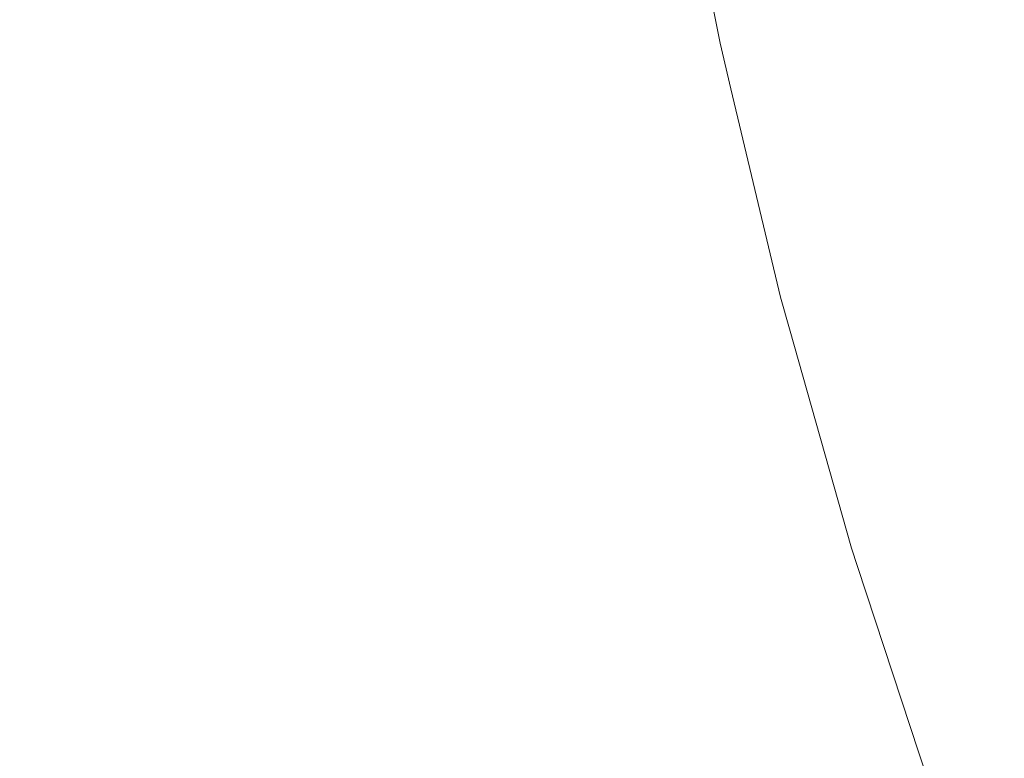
# Model space of a CAD drawing. Header units: centimetres. Extents: x -25.9 to 27.4, y 34.1 to 35.9.
# Tile 127 of 256: x -7.9718 to -7.9397, y 34.5747 to 34.5987. Entities that reach past the tile are written whole.
import ezdxf

# ---------------------------------------------------------------- set-up
doc = ezdxf.new("R2010")
doc.units = ezdxf.units.CM
doc.header["$LTSCALE"] = 2.54
doc.layers.add('Lucido design-1', color=7, linetype='Continuous')

# ---------------------------------------------------------------- blocks, each defined once
blk = doc.blocks.new('Gruppo-5-1')
at = {"color": 7, "linetype": 'Continuous', "lineweight": 9}
for points in [[(-25.75346, 35.840112, -9.381992), (-25.75346, 34.240112, -9.381992), (27.34654, 34.240112, -9.381992), (27.34654, 35.840112, -9.381992)], [(-25.75346, 35.840112, -33.348755), (-25.75346, 34.240112, -33.348755), (27.34654, 34.240112, -33.348755), (27.34654, 35.840112, -33.348755)]]:
    blk.add_3dface(points, dxfattribs=at)
for points, invisible_edges in [([(-7.945948, 34.598628, -9.857317), (-7.947536, 34.606834, -9.857317), (-7.946458, 34.607019, -9.853363), (-7.94488, 34.598858, -9.853363)], 15), ([(-7.945948, 34.598628, -33.82408), (-7.947536, 34.606834, -33.82408), (-7.946458, 34.607019, -33.820126), (-7.94488, 34.598858, -33.820126)], 15), ([(-7.947605, 34.598271, -9.865331), (-7.949206, 34.606548, -9.865331), (-7.948452, 34.606677, -9.861308), (-7.946857, 34.598432, -9.861308)], 15), ([(-7.947605, 34.598271, -33.832094), (-7.949206, 34.606548, -33.832094), (-7.948452, 34.606677, -33.828071), (-7.946857, 34.598432, -33.828071)], 15), ([(-7.946857, 34.598432, -9.861308), (-7.948452, 34.606677, -9.861308), (-7.947536, 34.606834, -9.857317), (-7.945948, 34.598628, -9.857317)], 15), ([(-7.946857, 34.598432, -33.828071), (-7.948452, 34.606677, -33.828071), (-7.947536, 34.606834, -33.82408), (-7.945948, 34.598628, -33.82408)], 15), ([(-7.949456, 34.597872, -10.091937), (-7.951072, 34.606228, -10.091937), (-7.950758, 34.606282, -10.087952), (-7.949145, 34.597939, -10.087952)], 15), ([(-7.949456, 34.597872, -34.0587), (-7.951072, 34.606228, -34.0587), (-7.950758, 34.606282, -34.054715), (-7.949145, 34.597939, -34.054715)], 15), ([(-7.949145, 34.597939, -10.087952), (-7.950758, 34.606282, -10.087952), (-7.950602, 34.606309, -10.083964), (-7.94899, 34.597972, -10.083964)], 15), ([(-7.949145, 34.597939, -34.054715), (-7.950758, 34.606282, -34.054715), (-7.950602, 34.606309, -34.050727), (-7.94899, 34.597972, -34.050727)], 15), ([(-7.950207, 34.604365, -10.081992), (-7.948971, 34.597976, -10.081992), (-7.94899, 34.597972, -10.083964), (-7.950602, 34.606309, -10.083964)], 14), ([(-7.950207, 34.604365, -34.048755), (-7.948971, 34.597976, -34.048755), (-7.94899, 34.597972, -34.050727), (-7.950602, 34.606309, -34.050727)], 14), ([(-7.94897, 34.597976, -9.881447), (-7.950582, 34.606312, -9.881447), (-7.950484, 34.606329, -9.877517), (-7.948873, 34.597997, -9.877517)], 15), ([(-7.94897, 34.597976, -33.84821), (-7.950582, 34.606312, -33.84821), (-7.950484, 34.606329, -33.84428), (-7.948873, 34.597997, -33.84428)], 15), ([(-7.950582, 34.606312, -9.881447), (-7.94897, 34.597976, -9.881447), (-7.948971, 34.597976, -9.881992), (-7.950207, 34.604365, -9.881992)], 11), ([(-7.950582, 34.606312, -33.84821), (-7.94897, 34.597976, -33.84821), (-7.948971, 34.597976, -33.848755), (-7.950207, 34.604365, -33.848755)], 11), ([(-7.948873, 34.597997, -9.877517), (-7.950484, 34.606329, -9.877517), (-7.950222, 34.606374, -9.873442), (-7.948613, 34.598053, -9.873442)], 15), ([(-7.948873, 34.597997, -33.84428), (-7.950484, 34.606329, -33.84428), (-7.950222, 34.606374, -33.840205), (-7.948613, 34.598053, -33.840205)], 15), ([(-7.948613, 34.598053, -9.873442), (-7.950222, 34.606374, -9.873442), (-7.949796, 34.606447, -9.869378), (-7.94819, 34.598144, -9.869378)], 15), ([(-7.948613, 34.598053, -33.840205), (-7.950222, 34.606374, -33.840205), (-7.949796, 34.606447, -33.836141), (-7.94819, 34.598144, -33.836141)], 15), ([(-7.94819, 34.598144, -9.869378), (-7.949796, 34.606447, -9.869378), (-7.949206, 34.606548, -9.865331), (-7.947605, 34.598271, -9.865331)], 15), ([(-7.94819, 34.598144, -33.836141), (-7.949796, 34.606447, -33.836141), (-7.949206, 34.606548, -33.832094), (-7.947605, 34.598271, -33.832094)], 15), ([(-7.951324, 34.597469, -10.103802), (-7.952956, 34.605905, -10.103802), (-7.952171, 34.60604, -10.099868), (-7.950546, 34.597637, -10.099868)], 15), ([(-7.951324, 34.597469, -34.070565), (-7.952956, 34.605905, -34.070565), (-7.952171, 34.60604, -34.066631), (-7.950546, 34.597637, -34.066631)], 15), ([(-7.950546, 34.597637, -10.099868), (-7.952171, 34.60604, -10.099868), (-7.951543, 34.606147, -10.095911), (-7.949923, 34.597771, -10.095911)], 15), ([(-7.950546, 34.597637, -34.066631), (-7.952171, 34.60604, -34.066631), (-7.951543, 34.606147, -34.062674), (-7.949923, 34.597771, -34.062674)], 15), ([(-7.949923, 34.597771, -10.095911), (-7.951543, 34.606147, -10.095911), (-7.951072, 34.606228, -10.091937), (-7.949456, 34.597872, -10.091937)], 15), ([(-7.949923, 34.597771, -34.062674), (-7.951543, 34.606147, -34.062674), (-7.951072, 34.606228, -34.0587), (-7.949456, 34.597872, -34.0587)], 15), ([(-7.953346, 34.597033, -10.111572), (-7.954994, 34.605556, -10.111572), (-7.953897, 34.605744, -10.107705), (-7.952258, 34.597268, -10.107705)], 15), ([(-7.953346, 34.597033, -34.078335), (-7.954994, 34.605556, -34.078335), (-7.953897, 34.605744, -34.074468), (-7.952258, 34.597268, -34.074468)], 15), ([(-7.952258, 34.597268, -10.107705), (-7.953897, 34.605744, -10.107705), (-7.952956, 34.605905, -10.103802), (-7.951324, 34.597469, -10.103802)], 15), ([(-7.952258, 34.597268, -34.074468), (-7.953897, 34.605744, -34.074468), (-7.952956, 34.605905, -34.070565), (-7.951324, 34.597469, -34.070565)], 15), ([(-7.955978, 34.596466, -10.119168), (-7.957647, 34.605101, -10.119168), (-7.956244, 34.605341, -10.115395), (-7.954586, 34.596766, -10.115395)], 15), ([(-7.955978, 34.596466, -34.085931), (-7.957647, 34.605101, -34.085931), (-7.956244, 34.605341, -34.082158), (-7.954586, 34.596766, -34.082158)], 15), ([(-7.954586, 34.596766, -10.115395), (-7.956244, 34.605341, -10.115395), (-7.954994, 34.605556, -10.111572), (-7.953346, 34.597033, -10.111572)], 15), ([(-7.954586, 34.596766, -34.082158), (-7.956244, 34.605341, -34.082158), (-7.954994, 34.605556, -34.078335), (-7.953346, 34.597033, -34.078335)], 15), ([(-7.957519, 34.596134, -10.122885), (-7.959201, 34.604834, -10.122885), (-7.957647, 34.605101, -10.119168), (-7.955978, 34.596466, -10.119168)], 15), ([(-7.957519, 34.596134, -34.089649), (-7.959201, 34.604834, -34.089649), (-7.957647, 34.605101, -34.085931), (-7.955978, 34.596466, -34.085931)], 15), ([(-7.959207, 34.59577, -10.12654), (-7.960904, 34.604542, -10.12654), (-7.959201, 34.604834, -10.122885), (-7.957519, 34.596134, -10.122885)], 15), ([(-7.959207, 34.59577, -34.093303), (-7.960904, 34.604542, -34.093303), (-7.959201, 34.604834, -34.089649), (-7.957519, 34.596134, -34.089649)], 15), ([(-7.961041, 34.595375, -10.130126), (-7.962752, 34.604225, -10.130126), (-7.960904, 34.604542, -10.12654), (-7.959207, 34.59577, -10.12654)], 15), ([(-7.961041, 34.595375, -34.096889), (-7.962752, 34.604225, -34.096889), (-7.960904, 34.604542, -34.093303), (-7.959207, 34.59577, -34.093303)], 15), ([(-7.948971, 34.597976, -10.081992), (-7.950207, 34.604365, -10.081992), (-7.950207, 34.604365, -9.881992), (-7.948971, 34.597976, -9.881992)], 10), ([(-7.948971, 34.597976, -34.048755), (-7.950207, 34.604365, -34.048755), (-7.950207, 34.604365, -33.848755), (-7.948971, 34.597976, -33.848755)], 10), ([(-7.963017, 34.594949, -10.133636), (-7.964744, 34.603884, -10.133636), (-7.962752, 34.604225, -10.130126), (-7.961041, 34.595375, -10.130126)], 15), ([(-7.963017, 34.594949, -34.100399), (-7.964744, 34.603884, -34.100399), (-7.962752, 34.604225, -34.096889), (-7.961041, 34.595375, -34.096889)], 15), ([(-7.965132, 34.594493, -10.137065), (-7.966878, 34.603518, -10.137065), (-7.964744, 34.603884, -10.133636), (-7.963017, 34.594949, -10.133636)], 15), ([(-7.965132, 34.594493, -34.103829), (-7.966878, 34.603518, -34.103829), (-7.964744, 34.603884, -34.100399), (-7.963017, 34.594949, -34.100399)], 15), ([(-7.967384, 34.594008, -10.140407), (-7.969148, 34.603129, -10.140407), (-7.966878, 34.603518, -10.137065), (-7.965132, 34.594493, -10.137065)], 15), ([(-7.967384, 34.594008, -34.10717), (-7.969148, 34.603129, -34.10717), (-7.966878, 34.603518, -34.103829), (-7.965132, 34.594493, -34.103829)], 15), ([(-7.969806, 34.593486, -10.143704), (-7.97159, 34.60271, -10.143704), (-7.969148, 34.603129, -10.140407), (-7.967384, 34.594008, -10.140407)], 15), ([(-7.969806, 34.593486, -34.110467), (-7.97159, 34.60271, -34.110467), (-7.969148, 34.603129, -34.10717), (-7.967384, 34.594008, -34.10717)], 15), ([(-7.972323, 34.592943, -10.146853), (-7.974127, 34.602275, -10.146853), (-7.97159, 34.60271, -10.143704), (-7.969806, 34.593486, -10.143704)], 15), ([(-7.972323, 34.592943, -34.113616), (-7.974127, 34.602275, -34.113616), (-7.97159, 34.60271, -34.110467), (-7.969806, 34.593486, -34.110467)], 15), ([(-7.938846, 34.591841, -9.841798), (-7.940727, 34.599753, -9.841798), (-7.939034, 34.600118, -9.838064), (-7.93717, 34.592278, -9.838064)], 15), ([(-7.938846, 34.591841, -33.808561), (-7.940727, 34.599753, -33.808561), (-7.939034, 34.600118, -33.804827), (-7.93717, 34.592278, -33.804827)], 15), ([(-7.94037, 34.591444, -9.845597), (-7.942267, 34.599421, -9.845597), (-7.940727, 34.599753, -9.841798), (-7.938846, 34.591841, -9.841798)], 15), ([(-7.94037, 34.591444, -33.81236), (-7.942267, 34.599421, -33.81236), (-7.940727, 34.599753, -33.808561), (-7.938846, 34.591841, -33.808561)], 15), ([(-7.941741, 34.591087, -9.849455), (-7.943652, 34.599123, -9.849455), (-7.942267, 34.599421, -9.845597), (-7.94037, 34.591444, -9.845597)], 15), ([(-7.941741, 34.591087, -33.816218), (-7.943652, 34.599123, -33.816218), (-7.942267, 34.599421, -33.81236), (-7.94037, 34.591444, -33.81236)], 15), ([(-7.942956, 34.590771, -9.853363), (-7.94488, 34.598858, -9.853363), (-7.943652, 34.599123, -9.849455), (-7.941741, 34.591087, -9.849455)], 15), ([(-7.942956, 34.590771, -33.820126), (-7.94488, 34.598858, -33.820126), (-7.943652, 34.599123, -33.816218), (-7.941741, 34.591087, -33.816218)], 15), ([(-7.944914, 34.590261, -9.861308), (-7.946857, 34.598432, -9.861308), (-7.945948, 34.598628, -9.857317), (-7.944014, 34.590496, -9.857317)], 15), ([(-7.944914, 34.590261, -33.828071), (-7.946857, 34.598432, -33.828071), (-7.945948, 34.598628, -33.82408), (-7.944014, 34.590496, -33.82408)], 15), ([(-7.944014, 34.590496, -9.857317), (-7.945948, 34.598628, -9.857317), (-7.94488, 34.598858, -9.853363), (-7.942956, 34.590771, -9.853363)], 15), ([(-7.944014, 34.590496, -33.82408), (-7.945948, 34.598628, -33.82408), (-7.94488, 34.598858, -33.820126), (-7.942956, 34.590771, -33.820126)], 15), ([(-7.946234, 34.589918, -9.869378), (-7.94819, 34.598144, -9.869378), (-7.947605, 34.598271, -9.865331), (-7.945654, 34.590069, -9.865331)], 15), ([(-7.946234, 34.589918, -33.836141), (-7.94819, 34.598144, -33.836141), (-7.947605, 34.598271, -33.832094), (-7.945654, 34.590069, -33.832094)], 15), ([(-7.945654, 34.590069, -9.865331), (-7.947605, 34.598271, -9.865331), (-7.946857, 34.598432, -9.861308), (-7.944914, 34.590261, -9.861308)], 15), ([(-7.945654, 34.590069, -33.832094), (-7.947605, 34.598271, -33.832094), (-7.946857, 34.598432, -33.828071), (-7.944914, 34.590261, -33.828071)], 15), ([(-7.947179, 34.589672, -10.087952), (-7.949145, 34.597939, -10.087952), (-7.94899, 34.597972, -10.083964), (-7.947025, 34.589711, -10.083964)], 15), ([(-7.947179, 34.589672, -34.054715), (-7.949145, 34.597939, -34.054715), (-7.94899, 34.597972, -34.050727), (-7.947025, 34.589711, -34.050727)], 15), ([(-7.94899, 34.597972, -10.083964), (-7.948971, 34.597976, -10.081992), (-7.948619, 34.596498, -10.081992)], 9), ([(-7.94899, 34.597972, -34.050727), (-7.948971, 34.597976, -34.048755), (-7.948619, 34.596498, -34.048755)], 9), ([(-7.948619, 34.596498, -10.081992), (-7.947007, 34.589716, -10.081992), (-7.947025, 34.589711, -10.083964), (-7.94899, 34.597972, -10.083964)], 14), ([(-7.948619, 34.596498, -34.048755), (-7.947007, 34.589716, -34.048755), (-7.947025, 34.589711, -34.050727), (-7.94899, 34.597972, -34.050727)], 14), ([(-7.948971, 34.597976, -9.881992), (-7.948619, 34.596498, -9.881992), (-7.948619, 34.596498, -10.081992), (-7.948971, 34.597976, -10.081992)], 10), ([(-7.948619, 34.596498, -9.881992), (-7.948971, 34.597976, -9.881992), (-7.94897, 34.597976, -9.881447)], 10), ([(-7.948971, 34.597976, -33.848755), (-7.948619, 34.596498, -33.848755), (-7.948619, 34.596498, -34.048755), (-7.948971, 34.597976, -34.048755)], 10), ([(-7.948619, 34.596498, -33.848755), (-7.948971, 34.597976, -33.848755), (-7.94897, 34.597976, -33.84821)], 10), ([(-7.947005, 34.589717, -9.881447), (-7.94897, 34.597976, -9.881447), (-7.948873, 34.597997, -9.877517), (-7.94691, 34.589742, -9.877517)], 15), ([(-7.947005, 34.589717, -33.84821), (-7.94897, 34.597976, -33.84821), (-7.948873, 34.597997, -33.84428), (-7.94691, 34.589742, -33.84428)], 15), ([(-7.94897, 34.597976, -9.881447), (-7.947005, 34.589717, -9.881447), (-7.947007, 34.589716, -9.881992), (-7.948619, 34.596498, -9.881992)], 11), ([(-7.94897, 34.597976, -33.84821), (-7.947005, 34.589717, -33.84821), (-7.947007, 34.589716, -33.848755), (-7.948619, 34.596498, -33.848755)], 11), ([(-7.94691, 34.589742, -9.877517), (-7.948873, 34.597997, -9.877517), (-7.948613, 34.598053, -9.873442), (-7.946652, 34.589809, -9.873442)], 15), ([(-7.94691, 34.589742, -33.84428), (-7.948873, 34.597997, -33.84428), (-7.948613, 34.598053, -33.840205), (-7.946652, 34.589809, -33.840205)], 15), ([(-7.946652, 34.589809, -9.873442), (-7.948613, 34.598053, -9.873442), (-7.94819, 34.598144, -9.869378), (-7.946234, 34.589918, -9.869378)], 15), ([(-7.946652, 34.589809, -33.840205), (-7.948613, 34.598053, -33.840205), (-7.94819, 34.598144, -33.836141), (-7.946234, 34.589918, -33.836141)], 15), ([(-7.949336, 34.58911, -10.103802), (-7.951324, 34.597469, -10.103802), (-7.950546, 34.597637, -10.099868), (-7.948565, 34.589311, -10.099868)], 15), ([(-7.949336, 34.58911, -34.070565), (-7.951324, 34.597469, -34.070565), (-7.950546, 34.597637, -34.066631), (-7.948565, 34.589311, -34.066631)], 15), ([(-7.948565, 34.589311, -10.099868), (-7.950546, 34.597637, -10.099868), (-7.949923, 34.597771, -10.095911), (-7.947949, 34.589471, -10.095911)], 15), ([(-7.948565, 34.589311, -34.066631), (-7.950546, 34.597637, -34.066631), (-7.949923, 34.597771, -34.062674), (-7.947949, 34.589471, -34.062674)], 15), ([(-7.947949, 34.589471, -10.095911), (-7.949923, 34.597771, -10.095911), (-7.949456, 34.597872, -10.091937), (-7.947486, 34.589591, -10.091937)], 15), ([(-7.947949, 34.589471, -34.062674), (-7.949923, 34.597771, -34.062674), (-7.949456, 34.597872, -34.0587), (-7.947486, 34.589591, -34.0587)], 15), ([(-7.947486, 34.589591, -10.091937), (-7.949456, 34.597872, -10.091937), (-7.949145, 34.597939, -10.087952), (-7.947179, 34.589672, -10.087952)], 15), ([(-7.947486, 34.589591, -34.0587), (-7.949456, 34.597872, -34.0587), (-7.949145, 34.597939, -34.054715), (-7.947179, 34.589672, -34.054715)], 15), ([(-7.950261, 34.588869, -10.107705), (-7.952258, 34.597268, -10.107705), (-7.951324, 34.597469, -10.103802), (-7.949336, 34.58911, -10.103802)], 15), ([(-7.950261, 34.588869, -34.074468), (-7.952258, 34.597268, -34.074468), (-7.951324, 34.597469, -34.070565), (-7.949336, 34.58911, -34.070565)], 15), ([(-7.952565, 34.588269, -10.115395), (-7.954586, 34.596766, -10.115395), (-7.953346, 34.597033, -10.111572), (-7.951337, 34.588589, -10.111572)], 15), ([(-7.952565, 34.588269, -34.082158), (-7.954586, 34.596766, -34.082158), (-7.953346, 34.597033, -34.078335), (-7.951337, 34.588589, -34.078335)], 15), ([(-7.951337, 34.588589, -10.111572), (-7.953346, 34.597033, -10.111572), (-7.952258, 34.597268, -10.107705), (-7.950261, 34.588869, -10.107705)], 15), ([(-7.951337, 34.588589, -34.078335), (-7.953346, 34.597033, -34.078335), (-7.952258, 34.597268, -34.074468), (-7.950261, 34.588869, -34.074468)], 15), ([(-7.953943, 34.58791, -10.119168), (-7.955978, 34.596466, -10.119168), (-7.954586, 34.596766, -10.115395), (-7.952565, 34.588269, -10.115395)], 15), ([(-7.953943, 34.58791, -34.085931), (-7.955978, 34.596466, -34.085931), (-7.954586, 34.596766, -34.082158), (-7.952565, 34.588269, -34.082158)], 15), ([(-7.955468, 34.587513, -10.122885), (-7.957519, 34.596134, -10.122885), (-7.955978, 34.596466, -10.119168), (-7.953943, 34.58791, -10.119168)], 15), ([(-7.955468, 34.587513, -34.089649), (-7.957519, 34.596134, -34.089649), (-7.955978, 34.596466, -34.085931), (-7.953943, 34.58791, -34.085931)], 15), ([(-7.947007, 34.589716, -10.081992), (-7.948619, 34.596498, -10.081992), (-7.948619, 34.596498, -9.881992), (-7.947007, 34.589716, -9.881992)], 10), ([(-7.947007, 34.589716, -34.048755), (-7.948619, 34.596498, -34.048755), (-7.948619, 34.596498, -33.848755), (-7.947007, 34.589716, -33.848755)], 10), ([(-7.95714, 34.587078, -10.12654), (-7.959207, 34.59577, -10.12654), (-7.957519, 34.596134, -10.122885), (-7.955468, 34.587513, -10.122885)], 15), ([(-7.95714, 34.587078, -34.093303), (-7.959207, 34.59577, -34.093303), (-7.957519, 34.596134, -34.089649), (-7.955468, 34.587513, -34.089649)], 15), ([(-7.958955, 34.586605, -10.130126), (-7.961041, 34.595375, -10.130126), (-7.959207, 34.59577, -10.12654), (-7.95714, 34.587078, -10.12654)], 15), ([(-7.958955, 34.586605, -34.096889), (-7.961041, 34.595375, -34.096889), (-7.959207, 34.59577, -34.093303), (-7.95714, 34.587078, -34.093303)], 15), ([(-7.960911, 34.586096, -10.133636), (-7.963017, 34.594949, -10.133636), (-7.961041, 34.595375, -10.130126), (-7.958955, 34.586605, -10.130126)], 15), ([(-7.960911, 34.586096, -34.100399), (-7.963017, 34.594949, -34.100399), (-7.961041, 34.595375, -34.096889), (-7.958955, 34.586605, -34.096889)], 15), ([(-7.963005, 34.585551, -10.137065), (-7.965132, 34.594493, -10.137065), (-7.963017, 34.594949, -10.133636), (-7.960911, 34.586096, -10.133636)], 15), ([(-7.963005, 34.585551, -34.103829), (-7.965132, 34.594493, -34.103829), (-7.963017, 34.594949, -34.100399), (-7.960911, 34.586096, -34.100399)], 15), ([(-7.965235, 34.58497, -10.140407), (-7.967384, 34.594008, -10.140407), (-7.965132, 34.594493, -10.137065), (-7.963005, 34.585551, -10.137065)], 15), ([(-7.965235, 34.58497, -34.10717), (-7.967384, 34.594008, -34.10717), (-7.965132, 34.594493, -34.103829), (-7.963005, 34.585551, -34.103829)], 15), ([(-7.967632, 34.584346, -10.143704), (-7.969806, 34.593486, -10.143704), (-7.967384, 34.594008, -10.140407), (-7.965235, 34.58497, -10.140407)], 15), ([(-7.967632, 34.584346, -34.110467), (-7.969806, 34.593486, -34.110467), (-7.967384, 34.594008, -34.10717), (-7.965235, 34.58497, -34.10717)], 15), ([(-7.970124, 34.583697, -10.146853), (-7.972323, 34.592943, -10.146853), (-7.969806, 34.593486, -10.143704), (-7.967632, 34.584346, -10.143704)], 15), ([(-7.970124, 34.583697, -34.113616), (-7.972323, 34.592943, -34.113616), (-7.969806, 34.593486, -34.110467), (-7.967632, 34.584346, -34.110467)], 15), ([(-7.97274, 34.583016, -10.149897), (-7.974965, 34.592374, -10.149897), (-7.972323, 34.592943, -10.146853), (-7.970124, 34.583697, -10.146853)], 15), ([(-7.97274, 34.583016, -34.11666), (-7.974965, 34.592374, -34.11666), (-7.972323, 34.592943, -34.113616), (-7.970124, 34.583697, -34.113616)], 15), ([(-7.938136, 34.583556, -9.845597), (-7.94037, 34.591444, -9.845597), (-7.938846, 34.591841, -9.841798), (-7.93663, 34.584017, -9.841798)], 15), ([(-7.938136, 34.583556, -33.81236), (-7.94037, 34.591444, -33.81236), (-7.938846, 34.591841, -33.808561), (-7.93663, 34.584017, -33.808561)], 15), ([(-7.939491, 34.583141, -9.849455), (-7.941741, 34.591087, -9.849455), (-7.94037, 34.591444, -9.845597), (-7.938136, 34.583556, -9.845597)], 15), ([(-7.939491, 34.583141, -33.816218), (-7.941741, 34.591087, -33.816218), (-7.94037, 34.591444, -33.81236), (-7.938136, 34.583556, -33.81236)], 15), ([(-7.940691, 34.582773, -9.853363), (-7.942956, 34.590771, -9.853363), (-7.941741, 34.591087, -9.849455), (-7.939491, 34.583141, -9.849455)], 15), ([(-7.940691, 34.582773, -33.820126), (-7.942956, 34.590771, -33.820126), (-7.941741, 34.591087, -33.816218), (-7.939491, 34.583141, -33.816218)], 15), ([(-7.941737, 34.582453, -9.857317), (-7.944014, 34.590496, -9.857317), (-7.942956, 34.590771, -9.853363), (-7.940691, 34.582773, -9.853363)], 15), ([(-7.941737, 34.582453, -33.82408), (-7.944014, 34.590496, -33.82408), (-7.942956, 34.590771, -33.820126), (-7.940691, 34.582773, -33.820126)], 15), ([(-7.943357, 34.581957, -9.865331), (-7.945654, 34.590069, -9.865331), (-7.944914, 34.590261, -9.861308), (-7.942626, 34.582181, -9.861308)], 15), ([(-7.943357, 34.581957, -33.832094), (-7.945654, 34.590069, -33.832094), (-7.944914, 34.590261, -33.828071), (-7.942626, 34.582181, -33.828071)], 15), ([(-7.942626, 34.582181, -9.861308), (-7.944914, 34.590261, -9.861308), (-7.944014, 34.590496, -9.857317), (-7.941737, 34.582453, -9.857317)], 15), ([(-7.942626, 34.582181, -33.828071), (-7.944914, 34.590261, -33.828071), (-7.944014, 34.590496, -33.82408), (-7.941737, 34.582453, -33.82408)], 15), ([(-7.94393, 34.581781, -9.869378), (-7.946234, 34.589918, -9.869378), (-7.945654, 34.590069, -9.865331), (-7.943357, 34.581957, -9.865331)], 15), ([(-7.94393, 34.581781, -33.836141), (-7.946234, 34.589918, -33.836141), (-7.945654, 34.590069, -33.832094), (-7.943357, 34.581957, -33.832094)], 15), ([(-7.945167, 34.581402, -10.091937), (-7.947486, 34.589591, -10.091937), (-7.947179, 34.589672, -10.087952), (-7.944863, 34.581495, -10.087952)], 15), ([(-7.945167, 34.581402, -34.0587), (-7.947486, 34.589591, -34.0587), (-7.947179, 34.589672, -34.054715), (-7.944863, 34.581495, -34.054715)], 15), ([(-7.944863, 34.581495, -10.087952), (-7.947179, 34.589672, -10.087952), (-7.947025, 34.589711, -10.083964), (-7.944712, 34.581542, -10.083964)], 15), ([(-7.944863, 34.581495, -34.054715), (-7.947179, 34.589672, -34.054715), (-7.947025, 34.589711, -34.050727), (-7.944712, 34.581542, -34.050727)], 15), ([(-7.947025, 34.589711, -10.083964), (-7.947007, 34.589716, -10.081992), (-7.946716, 34.588691, -10.081992)], 9), ([(-7.947025, 34.589711, -34.050727), (-7.947007, 34.589716, -34.048755), (-7.946716, 34.588691, -34.048755)], 9), ([(-7.946716, 34.588691, -10.081992), (-7.944693, 34.581547, -10.081992), (-7.944712, 34.581542, -10.083964), (-7.947025, 34.589711, -10.083964)], 14), ([(-7.946716, 34.588691, -34.048755), (-7.944693, 34.581547, -34.048755), (-7.944712, 34.581542, -34.050727), (-7.947025, 34.589711, -34.050727)], 14), ([(-7.946716, 34.588691, -9.881992), (-7.947007, 34.589716, -9.881992), (-7.947005, 34.589717, -9.881447)], 10), ([(-7.946716, 34.588691, -33.848755), (-7.947007, 34.589716, -33.848755), (-7.947005, 34.589717, -33.84821)], 10), ([(-7.947007, 34.589716, -9.881992), (-7.946716, 34.588691, -9.881992), (-7.946716, 34.588691, -10.081992), (-7.947007, 34.589716, -10.081992)], 10), ([(-7.947007, 34.589716, -33.848755), (-7.946716, 34.588691, -33.848755), (-7.946716, 34.588691, -34.048755), (-7.947007, 34.589716, -34.048755)], 10), ([(-7.944692, 34.581548, -9.881447), (-7.947005, 34.589717, -9.881447), (-7.94691, 34.589742, -9.877517), (-7.944598, 34.581577, -9.877517)], 15), ([(-7.944692, 34.581548, -33.84821), (-7.947005, 34.589717, -33.84821), (-7.94691, 34.589742, -33.84428), (-7.944598, 34.581577, -33.84428)], 15), ([(-7.947005, 34.589717, -9.881447), (-7.944692, 34.581548, -9.881447), (-7.944693, 34.581547, -9.881992), (-7.946716, 34.588691, -9.881992)], 11), ([(-7.947005, 34.589717, -33.84821), (-7.944692, 34.581548, -33.84821), (-7.944693, 34.581547, -33.848755), (-7.946716, 34.588691, -33.848755)], 11), ([(-7.944598, 34.581577, -9.877517), (-7.94691, 34.589742, -9.877517), (-7.946652, 34.589809, -9.873442), (-7.944343, 34.581655, -9.873442)], 15), ([(-7.944598, 34.581577, -33.84428), (-7.94691, 34.589742, -33.84428), (-7.946652, 34.589809, -33.840205), (-7.944343, 34.581655, -33.840205)], 15), ([(-7.944343, 34.581655, -9.873442), (-7.946652, 34.589809, -9.873442), (-7.946234, 34.589918, -9.869378), (-7.94393, 34.581781, -9.869378)], 15), ([(-7.944343, 34.581655, -33.840205), (-7.946652, 34.589809, -33.840205), (-7.946234, 34.589918, -33.836141), (-7.94393, 34.581781, -33.836141)], 15), ([(-7.946995, 34.580843, -10.103802), (-7.949336, 34.58911, -10.103802), (-7.948565, 34.589311, -10.099868), (-7.946234, 34.581076, -10.099868)], 15), ([(-7.946995, 34.580843, -34.070565), (-7.949336, 34.58911, -34.070565), (-7.948565, 34.589311, -34.066631), (-7.946234, 34.581076, -34.066631)], 15), ([(-7.946234, 34.581076, -10.099868), (-7.948565, 34.589311, -10.099868), (-7.947949, 34.589471, -10.095911), (-7.945624, 34.581262, -10.095911)], 15), ([(-7.946234, 34.581076, -34.066631), (-7.948565, 34.589311, -34.066631), (-7.947949, 34.589471, -34.062674), (-7.945624, 34.581262, -34.062674)], 15), ([(-7.945624, 34.581262, -10.095911), (-7.947949, 34.589471, -10.095911), (-7.947486, 34.589591, -10.091937), (-7.945167, 34.581402, -10.091937)], 15), ([(-7.945624, 34.581262, -34.062674), (-7.947949, 34.589471, -34.062674), (-7.947486, 34.589591, -34.0587), (-7.945167, 34.581402, -34.0587)], 15), ([(-7.947908, 34.580563, -10.107705), (-7.950261, 34.588869, -10.107705), (-7.949336, 34.58911, -10.103802), (-7.946995, 34.580843, -10.103802)], 15), ([(-7.947908, 34.580563, -34.074468), (-7.950261, 34.588869, -34.074468), (-7.949336, 34.58911, -34.070565), (-7.946995, 34.580843, -34.070565)], 15), ([(-7.948972, 34.580237, -10.111572), (-7.951337, 34.588589, -10.111572), (-7.950261, 34.588869, -10.107705), (-7.947908, 34.580563, -10.107705)], 15), ([(-7.948972, 34.580237, -34.078335), (-7.951337, 34.588589, -34.078335), (-7.950261, 34.588869, -34.074468), (-7.947908, 34.580563, -34.074468)], 15), ([(-7.944693, 34.581547, -10.081992), (-7.946716, 34.588691, -10.081992), (-7.946716, 34.588691, -9.881992), (-7.944693, 34.581547, -9.881992)], 10), ([(-7.944693, 34.581547, -34.048755), (-7.946716, 34.588691, -34.048755), (-7.946716, 34.588691, -33.848755), (-7.944693, 34.581547, -33.848755)], 10), ([(-7.950185, 34.579866, -10.115395), (-7.952565, 34.588269, -10.115395), (-7.951337, 34.588589, -10.111572), (-7.948972, 34.580237, -10.111572)], 15), ([(-7.950185, 34.579866, -34.082158), (-7.952565, 34.588269, -34.082158), (-7.951337, 34.588589, -34.078335), (-7.948972, 34.580237, -34.078335)], 15), ([(-7.951547, 34.579449, -10.119168), (-7.953943, 34.58791, -10.119168), (-7.952565, 34.588269, -10.115395), (-7.950185, 34.579866, -10.115395)], 15), ([(-7.951547, 34.579449, -34.085931), (-7.953943, 34.58791, -34.085931), (-7.952565, 34.588269, -34.082158), (-7.950185, 34.579866, -34.082158)], 15), ([(-7.953054, 34.578987, -10.122885), (-7.955468, 34.587513, -10.122885), (-7.953943, 34.58791, -10.119168), (-7.951547, 34.579449, -10.119168)], 15), ([(-7.953054, 34.578987, -34.089649), (-7.955468, 34.587513, -34.089649), (-7.953943, 34.58791, -34.085931), (-7.951547, 34.579449, -34.085931)], 15), ([(-7.954705, 34.578481, -10.12654), (-7.95714, 34.587078, -10.12654), (-7.955468, 34.587513, -10.122885), (-7.953054, 34.578987, -10.122885)], 15), ([(-7.954705, 34.578481, -34.093303), (-7.95714, 34.587078, -34.093303), (-7.955468, 34.587513, -34.089649), (-7.953054, 34.578987, -34.089649)], 15), ([(-7.956499, 34.577932, -10.130126), (-7.958955, 34.586605, -10.130126), (-7.95714, 34.587078, -10.12654), (-7.954705, 34.578481, -10.12654)], 15), ([(-7.956499, 34.577932, -34.096889), (-7.958955, 34.586605, -34.096889), (-7.95714, 34.587078, -34.093303), (-7.954705, 34.578481, -34.093303)], 15), ([(-7.958432, 34.57734, -10.133636), (-7.960911, 34.586096, -10.133636), (-7.958955, 34.586605, -10.130126), (-7.956499, 34.577932, -10.130126)], 15), ([(-7.958432, 34.57734, -34.100399), (-7.960911, 34.586096, -34.100399), (-7.958955, 34.586605, -34.096889), (-7.956499, 34.577932, -34.096889)], 15), ([(-7.960501, 34.576706, -10.137065), (-7.963005, 34.585551, -10.137065), (-7.960911, 34.586096, -10.133636), (-7.958432, 34.57734, -10.133636)], 15), ([(-7.960501, 34.576706, -34.103829), (-7.963005, 34.585551, -34.103829), (-7.960911, 34.586096, -34.100399), (-7.958432, 34.57734, -34.100399)], 15), ([(-7.962704, 34.576032, -10.140407), (-7.965235, 34.58497, -10.140407), (-7.963005, 34.585551, -10.137065), (-7.960501, 34.576706, -10.137065)], 15), ([(-7.962704, 34.576032, -34.10717), (-7.965235, 34.58497, -34.10717), (-7.963005, 34.585551, -34.103829), (-7.960501, 34.576706, -34.103829)], 15), ([(-7.965072, 34.575306, -10.143704), (-7.967632, 34.584346, -10.143704), (-7.965235, 34.58497, -10.140407), (-7.962704, 34.576032, -10.140407)], 15), ([(-7.965072, 34.575306, -34.110467), (-7.967632, 34.584346, -34.110467), (-7.965235, 34.58497, -34.10717), (-7.962704, 34.576032, -34.10717)], 15), ([(-7.967534, 34.574553, -10.146853), (-7.970124, 34.583697, -10.146853), (-7.967632, 34.584346, -10.143704), (-7.965072, 34.575306, -10.143704)], 15), ([(-7.967534, 34.574553, -34.113616), (-7.970124, 34.583697, -34.113616), (-7.967632, 34.584346, -34.110467), (-7.965072, 34.575306, -34.110467)], 15), ([(-7.970119, 34.573761, -10.149897), (-7.97274, 34.583016, -10.149897), (-7.970124, 34.583697, -10.146853), (-7.967534, 34.574553, -10.146853)], 15), ([(-7.970119, 34.573761, -34.11666), (-7.97274, 34.583016, -34.11666), (-7.970124, 34.583697, -34.113616), (-7.967534, 34.574553, -34.113616)], 15), ([(-7.972823, 34.572933, -10.152832), (-7.975476, 34.582303, -10.152832), (-7.97274, 34.583016, -10.149897), (-7.970119, 34.573761, -10.149897)], 15), ([(-7.972823, 34.572933, -34.119595), (-7.975476, 34.582303, -34.119595), (-7.97274, 34.583016, -34.11666), (-7.970119, 34.573761, -34.11666)], 15), ([(-7.938089, 34.574878, -9.853363), (-7.940691, 34.582773, -9.853363), (-7.939491, 34.583141, -9.849455), (-7.936905, 34.575297, -9.849455)], 15), ([(-7.938089, 34.574878, -33.820126), (-7.940691, 34.582773, -33.820126), (-7.939491, 34.583141, -33.816218), (-7.936905, 34.575297, -33.816218)], 15), ([(-7.93912, 34.574514, -9.857317), (-7.941737, 34.582453, -9.857317), (-7.940691, 34.582773, -9.853363), (-7.938089, 34.574878, -9.853363)], 15), ([(-7.93912, 34.574514, -33.82408), (-7.941737, 34.582453, -33.82408), (-7.940691, 34.582773, -33.820126), (-7.938089, 34.574878, -33.820126)], 15), ([(-7.939997, 34.574204, -9.861308), (-7.942626, 34.582181, -9.861308), (-7.941737, 34.582453, -9.857317), (-7.93912, 34.574514, -9.857317)], 15), ([(-7.939997, 34.574204, -33.828071), (-7.942626, 34.582181, -33.828071), (-7.941737, 34.582453, -33.82408), (-7.93912, 34.574514, -33.82408)], 15), ([(-7.941282, 34.57375, -9.869378), (-7.94393, 34.581781, -9.869378), (-7.943357, 34.581957, -9.865331), (-7.940718, 34.57395, -9.865331)], 15), ([(-7.941282, 34.57375, -33.836141), (-7.94393, 34.581781, -33.836141), (-7.943357, 34.581957, -33.832094), (-7.940718, 34.57395, -33.832094)], 15), ([(-7.940718, 34.57395, -9.865331), (-7.943357, 34.581957, -9.865331), (-7.942626, 34.582181, -9.861308), (-7.939997, 34.574204, -9.861308)], 15), ([(-7.940718, 34.57395, -33.832094), (-7.943357, 34.581957, -33.832094), (-7.942626, 34.582181, -33.828071), (-7.939997, 34.574204, -33.828071)], 15), ([(-7.941941, 34.573517, -9.877517), (-7.944598, 34.581577, -9.877517), (-7.944343, 34.581655, -9.873442), (-7.94169, 34.573606, -9.873442)], 15), ([(-7.941941, 34.573517, -33.84428), (-7.944598, 34.581577, -33.84428), (-7.944343, 34.581655, -33.840205), (-7.94169, 34.573606, -33.840205)], 15), ([(-7.94169, 34.573606, -9.873442), (-7.944343, 34.581655, -9.873442), (-7.94393, 34.581781, -9.869378), (-7.941282, 34.57375, -9.869378)], 15), ([(-7.94169, 34.573606, -33.840205), (-7.944343, 34.581655, -33.840205), (-7.94393, 34.581781, -33.836141), (-7.941282, 34.57375, -33.836141)], 15), ([(-7.942953, 34.57316, -10.095911), (-7.945624, 34.581262, -10.095911), (-7.945167, 34.581402, -10.091937), (-7.942503, 34.573319, -10.091937)], 15), ([(-7.942953, 34.57316, -34.062674), (-7.945624, 34.581262, -34.062674), (-7.945167, 34.581402, -34.0587), (-7.942503, 34.573319, -34.0587)], 15), ([(-7.942503, 34.573319, -10.091937), (-7.945167, 34.581402, -10.091937), (-7.944863, 34.581495, -10.087952), (-7.942203, 34.573425, -10.087952)], 15), ([(-7.942503, 34.573319, -34.0587), (-7.945167, 34.581402, -34.0587), (-7.944863, 34.581495, -34.054715), (-7.942203, 34.573425, -34.054715)], 15), ([(-7.942203, 34.573425, -10.087952), (-7.944863, 34.581495, -10.087952), (-7.944712, 34.581542, -10.083964), (-7.942054, 34.573478, -10.083964)], 15), ([(-7.942203, 34.573425, -34.054715), (-7.944863, 34.581495, -34.054715), (-7.944712, 34.581542, -34.050727), (-7.942054, 34.573478, -34.050727)], 15), ([(-7.944712, 34.581542, -10.083964), (-7.944693, 34.581547, -10.081992), (-7.944498, 34.580956, -10.081992)], 9), ([(-7.944712, 34.581542, -34.050727), (-7.944693, 34.581547, -34.048755), (-7.944498, 34.580956, -34.048755)], 9), ([(-7.944498, 34.580956, -10.081992), (-7.942035, 34.573484, -10.081992), (-7.942054, 34.573478, -10.083964), (-7.944712, 34.581542, -10.083964)], 14), ([(-7.944498, 34.580956, -34.048755), (-7.942035, 34.573484, -34.048755), (-7.942054, 34.573478, -34.050727), (-7.944712, 34.581542, -34.050727)], 14), ([(-7.944498, 34.580956, -9.881992), (-7.944693, 34.581547, -9.881992), (-7.944692, 34.581548, -9.881447)], 10), ([(-7.944498, 34.580956, -33.848755), (-7.944693, 34.581547, -33.848755), (-7.944692, 34.581548, -33.84821)], 10), ([(-7.944693, 34.581547, -9.881992), (-7.944498, 34.580956, -9.881992), (-7.944498, 34.580956, -10.081992), (-7.944693, 34.581547, -10.081992)], 10), ([(-7.944693, 34.581547, -33.848755), (-7.944498, 34.580956, -33.848755), (-7.944498, 34.580956, -34.048755), (-7.944693, 34.581547, -34.048755)], 10), ([(-7.942034, 34.573485, -9.881447), (-7.944692, 34.581548, -9.881447), (-7.944598, 34.581577, -9.877517), (-7.941941, 34.573517, -9.877517)], 15), ([(-7.942034, 34.573485, -33.84821), (-7.944692, 34.581548, -33.84821), (-7.944598, 34.581577, -33.84428), (-7.941941, 34.573517, -33.84428)], 15), ([(-7.944692, 34.581548, -9.881447), (-7.942034, 34.573485, -9.881447), (-7.942035, 34.573484, -9.881992), (-7.944498, 34.580956, -9.881992)], 11), ([(-7.944692, 34.581548, -33.84821), (-7.942034, 34.573485, -33.84821), (-7.942035, 34.573484, -33.848755), (-7.944498, 34.580956, -33.848755)], 11), ([(-7.944305, 34.572682, -10.103802), (-7.946995, 34.580843, -10.103802), (-7.946234, 34.581076, -10.099868), (-7.943554, 34.572947, -10.099868)], 15), ([(-7.944305, 34.572682, -34.070565), (-7.946995, 34.580843, -34.070565), (-7.946234, 34.581076, -34.066631), (-7.943554, 34.572947, -34.066631)], 15), ([(-7.943554, 34.572947, -10.099868), (-7.946234, 34.581076, -10.099868), (-7.945624, 34.581262, -10.095911), (-7.942953, 34.57316, -10.095911)], 15), ([(-7.943554, 34.572947, -34.066631), (-7.946234, 34.581076, -34.066631), (-7.945624, 34.581262, -34.062674), (-7.942953, 34.57316, -34.062674)], 15), ([(-7.945206, 34.572364, -10.107705), (-7.947908, 34.580563, -10.107705), (-7.946995, 34.580843, -10.103802), (-7.944305, 34.572682, -10.103802)], 15), ([(-7.945206, 34.572364, -34.074468), (-7.947908, 34.580563, -34.074468), (-7.946995, 34.580843, -34.070565), (-7.944305, 34.572682, -34.070565)], 15), ([(-7.942035, 34.573484, -10.081992), (-7.944498, 34.580956, -10.081992), (-7.944498, 34.580956, -9.881992), (-7.942035, 34.573484, -9.881992)], 10), ([(-7.942035, 34.573484, -34.048755), (-7.944498, 34.580956, -34.048755), (-7.944498, 34.580956, -33.848755), (-7.942035, 34.573484, -33.848755)], 10), ([(-7.946255, 34.571993, -10.111572), (-7.948972, 34.580237, -10.111572), (-7.947908, 34.580563, -10.107705), (-7.945206, 34.572364, -10.107705)], 15), ([(-7.946255, 34.571993, -34.078335), (-7.948972, 34.580237, -34.078335), (-7.947908, 34.580563, -34.074468), (-7.945206, 34.572364, -34.074468)], 15), ([(-7.947451, 34.571571, -10.115395), (-7.950185, 34.579866, -10.115395), (-7.948972, 34.580237, -10.111572), (-7.946255, 34.571993, -10.111572)], 15), ([(-7.947451, 34.571571, -34.082158), (-7.950185, 34.579866, -34.082158), (-7.948972, 34.580237, -34.078335), (-7.946255, 34.571993, -34.078335)], 15), ([(-7.948793, 34.571096, -10.119168), (-7.951547, 34.579449, -10.119168), (-7.950185, 34.579866, -10.115395), (-7.947451, 34.571571, -10.115395)], 15), ([(-7.948793, 34.571096, -34.085931), (-7.951547, 34.579449, -34.085931), (-7.950185, 34.579866, -34.082158), (-7.947451, 34.571571, -34.082158)], 15), ([(-7.95028, 34.570571, -10.122885), (-7.953054, 34.578987, -10.122885), (-7.951547, 34.579449, -10.119168), (-7.948793, 34.571096, -10.119168)], 15), ([(-7.95028, 34.570571, -34.089649), (-7.953054, 34.578987, -34.089649), (-7.951547, 34.579449, -34.085931), (-7.948793, 34.571096, -34.085931)], 15), ([(-7.951908, 34.569996, -10.12654), (-7.954705, 34.578481, -10.12654), (-7.953054, 34.578987, -10.122885), (-7.95028, 34.570571, -10.122885)], 15), ([(-7.951908, 34.569996, -34.093303), (-7.954705, 34.578481, -34.093303), (-7.953054, 34.578987, -34.089649), (-7.95028, 34.570571, -34.089649)], 15), ([(-7.953677, 34.569371, -10.130126), (-7.956499, 34.577932, -10.130126), (-7.954705, 34.578481, -10.12654), (-7.951908, 34.569996, -10.12654)], 15), ([(-7.953677, 34.569371, -34.096889), (-7.956499, 34.577932, -34.096889), (-7.954705, 34.578481, -34.093303), (-7.951908, 34.569996, -34.093303)], 15), ([(-7.955583, 34.568698, -10.133636), (-7.958432, 34.57734, -10.133636), (-7.956499, 34.577932, -10.130126), (-7.953677, 34.569371, -10.130126)], 15), ([(-7.955583, 34.568698, -34.100399), (-7.958432, 34.57734, -34.100399), (-7.956499, 34.577932, -34.096889), (-7.953677, 34.569371, -34.096889)], 15), ([(-7.957623, 34.567977, -10.137065), (-7.960501, 34.576706, -10.137065), (-7.958432, 34.57734, -10.133636), (-7.955583, 34.568698, -10.133636)], 15), ([(-7.957623, 34.567977, -34.103829), (-7.960501, 34.576706, -34.103829), (-7.958432, 34.57734, -34.100399), (-7.955583, 34.568698, -34.100399)], 15), ([(-7.959795, 34.567209, -10.140407), (-7.962704, 34.576032, -10.140407), (-7.960501, 34.576706, -10.137065), (-7.957623, 34.567977, -10.137065)], 15), ([(-7.959795, 34.567209, -34.10717), (-7.962704, 34.576032, -34.10717), (-7.960501, 34.576706, -34.103829), (-7.957623, 34.567977, -34.103829)], 15), ([(-7.962131, 34.566384, -10.143704), (-7.965072, 34.575306, -10.143704), (-7.962704, 34.576032, -10.140407), (-7.959795, 34.567209, -10.140407)], 15), ([(-7.962131, 34.566384, -34.110467), (-7.965072, 34.575306, -34.110467), (-7.962704, 34.576032, -34.10717), (-7.959795, 34.567209, -34.10717)], 15), ([(-7.964559, 34.565526, -10.146853), (-7.967534, 34.574553, -10.146853), (-7.965072, 34.575306, -10.143704), (-7.962131, 34.566384, -10.143704)], 15), ([(-7.964559, 34.565526, -34.113616), (-7.967534, 34.574553, -34.113616), (-7.965072, 34.575306, -34.110467), (-7.962131, 34.566384, -34.110467)], 15)]:
    blk.add_3dface(points, dxfattribs=dict(at, invisible_edges=invisible_edges))

msp = doc.modelspace()

# ---------------------------------------------------------------- block references
at = {"layer": 'Lucido design-1', "color": 7}
msp.add_blockref('Gruppo-5-1', (0, 0), dxfattribs=at)

doc.saveas('drawing.dxf')
